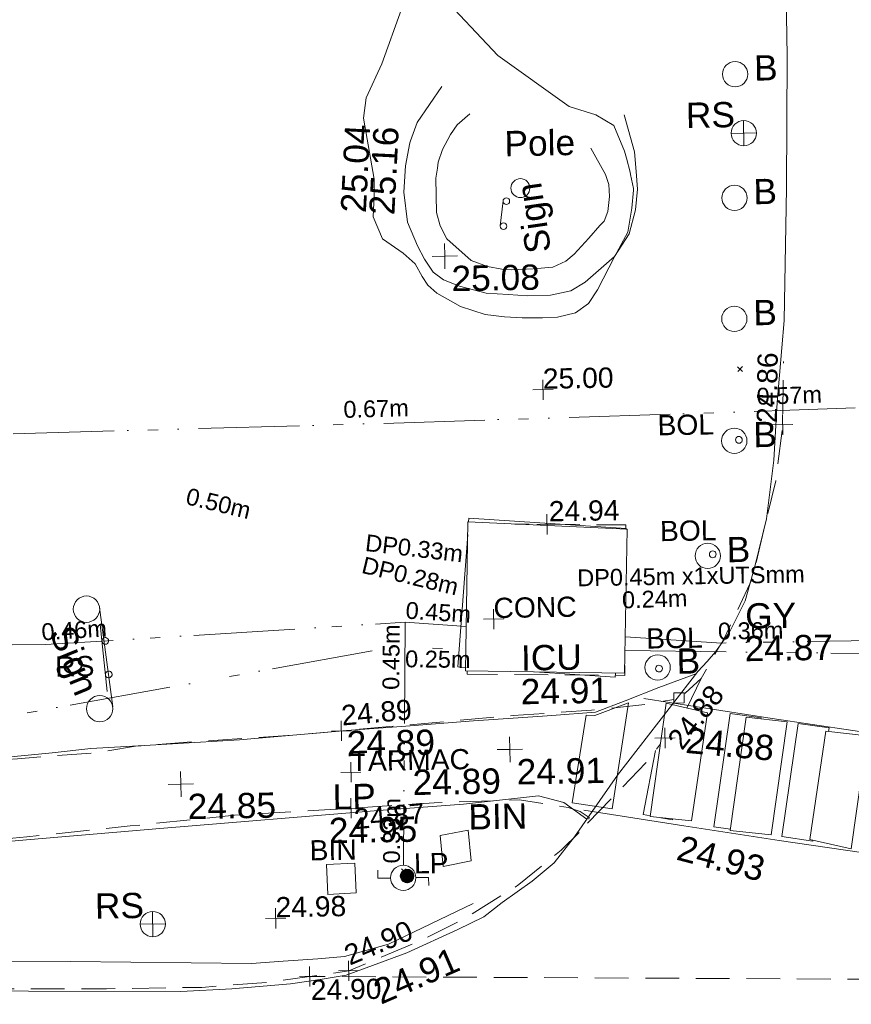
# Model space of a CAD drawing. Header units: millimetres. Extents: x -290717 to 520720, y -88450 to 287762.
# Tile 133 of 256: x -225223 to -212884, y 176529 to 191141. Entities that reach past the tile are written whole.
import ezdxf

# ---------------------------------------------------------------- set-up
doc = ezdxf.new("R2010")
doc.units = ezdxf.units.MM
for name, pattern in [('IMPORT-DASHED _2_', [750, 500, -250]), ('IMPORT-ENET-QLB2 _2_', [3050, 1500, -300, 0, -600, 150, -300, 0, -200]), ('IMPORT-UG_EIR_QLB2 _2_', [2750, 1500, -300, 0, -300, 150, -300, 0, -200]), ('IMPORT-UG_ELEC_LV_QLB2 _2_', [2700, 1500, -300, 0, -250, 150, -300, 0, -200]), ('IMPORT-UG_ELEC_STREET LIGHTING_QLB2 _2_', [2700, 1500, -300, 0, -250, 150, -300, 0, -200])]:
    doc.linetypes.add(name, pattern=pattern)
for name, color, linetype, lineweight, true_color in [('00_TOPO_BIN', 7, 'Continuous', 9, 0x7f5f3f), ('00_TOPO_FOOTPATH', 7, 'Continuous', 9, 0xa50000), ('00_TOPO_FURN_BOLLARD', 7, 'Continuous', 9, 0x666666), ('00_TOPO_FURN_LAMP_POST', 7, 'Continuous', 9, 0x666666), ('00_TOPO_FURN_POLE', 7, 'Continuous', 9, 0x666666), ('00_TOPO_FURN_SIGN', 7, 'Continuous', 9, 0x666666), ('00_TOPO_LEVEL_SPOT', 7, 'Continuous', 9, 0x666666), ('00_TOPO_ROAD_MARKING_WHITE_CONTINUOUS', 7, 'Continuous', 9, 0x999999), ('00_TOPO_SERV_GULLY', 7, 'Continuous', 9, 0x5252a5), ('00_TOPO_SERV_IC', 5, 'Continuous', 9, 0x0000ff), ('00_UAV_FORM_LINES', 7, 'Continuous', 9, 0x666666), ('00_UAV_SLOPE_BOTTOM', 30, 'Continuous', 9, 0xff7f00), ('00_UAV_SLOPE_TOP', 40, 'Continuous', 9, 0xffbf00), ('01_DTM_CONTOUR_MJR', 7, 'Continuous', 9, 0x7f3f00), ('12333-PUM-2D-U-0001-C01 - Rev2_REVIT IMPORT_dwg', 7, 'Continuous', 9, 0x767676), ('BIN', 7, 'Continuous', 9, 0x00a5a5), ('BIN_TXT', 7, 'Continuous', 9, 0x00a5a5), ('BOLLARD', 7, 'Continuous', 9, 0x00a5a5), ('BOLLARD_TXT', 7, 'Continuous', 9, 0x00a5a5), ('FORM_LINE', 7, 'IMPORT-DASHED _2_', 9, 0x00a500), ('FORM_LINE_LVL', 7, 'Continuous', 9, 0x00a500), ('LAMPPOST', 6, 'Continuous', 9, 0xff00ff), ('LAMPPOST_TXT', 6, 'Continuous', 9, 0xff00ff), ('PUM-EIRCOMM-NOTES', 6, 'Continuous', 9, 0xff00ff), ('PUM-EIRCOMM-QLB2', 6, 'IMPORT-UG_EIR_QLB2 _2_', 9, 0xff00ff), ('PUM-ELECTRIC-LV-QLB2', 1, 'IMPORT-UG_ELEC_LV_QLB2 _2_', 9, 0xff0000), ('PUM-ELECTRIC-MH', 1, 'Continuous', 9, 0xff0000), ('PUM-ELECTRIC-SL-QLB2', 7, 'IMPORT-UG_ELEC_STREET LIGHTING_QLB2 _2_', 9, 0xff7f7f), ('PUM-TELECOMS-ENET-NOTES', 7, 'Continuous', 9, 0x9152a5), ('PUM-TELECOMS-ENET-QLB2', 7, 'IMPORT-ENET-QLB2 _2_', 9, 0x9152a5), ('ROAD_MARKINGS', 7, 'Continuous', 9, 0xc0c0c0), ('SIGN', 7, 'Continuous', 9, 0x00a5a5), ('SIGN_TXT', 7, 'Continuous', 9, 0x00a5a5), ('SPOT_HEIGHTS_LVL', 7, 'Continuous', 9, 0x00a500)]:
    doc.layers.add(name, color=color, linetype=linetype, lineweight=lineweight, true_color=true_color)
for name, color, linetype, lineweight in [('00_TOPO_DRIVE_WAY', 7, 'Continuous', 9), ('00_TOPO_PEDASTRIAN', 7, 'Continuous', 9), ('00_TOPO_ROAD_EDGE', 7, 'Continuous', 9), ('CHANGE_OF_SURFACE', 7, 'IMPORT-DASHED _2_', 9), ('CHANGE_OF_SURFACE_LVL', 7, 'Continuous', 9), ('GEN-TEXT', 7, 'Continuous', 9), ('Text', 7, 'Continuous', 9), ('TEXT_TXT', 7, 'Continuous', 9)]:
    doc.layers.add(name, color=color, linetype=linetype, lineweight=lineweight)
doc.styles.add('Arial_1', font='arial.ttf', dxfattribs={"height": 250})
doc.styles.add('Arial_3', font='arial.ttf', dxfattribs={"height": 300})
doc.styles.add('Swis721 Lt BT_2', font='swissl.ttf', dxfattribs={"height": 375})

# ---------------------------------------------------------------- blocks, each defined once
blk = doc.blocks.new('12333-PUM-2D-U-0001-C01 - Rev2_REVIT IMPORT_dwg_MSL_Bollard_2-2077182-Site Location Plan Existing')
at = {"layer": '00_TOPO_FURN_BOLLARD', "color": 254, "true_color": 0xcccccc}
blk.add_circle((0, 0), 62.5, dxfattribs=at)
blk = doc.blocks.new('12333-PUM-2D-U-0001-C01 - Rev2_REVIT IMPORT_dwg_POLE_2-2077184-Site Location Plan Existing')
at = {"layer": '00_TOPO_FURN_POLE', "color": 254, "true_color": 0xcccccc}
blk.add_circle((0, 0), 375, dxfattribs=at)
blk = doc.blocks.new('12333-PUM-2D-U-0001-C01 - Rev2_REVIT IMPORT_dwg_MSL_RoadSign_SYM-2077193-Site Location Plan Existing')
at = {"layer": '00_TOPO_FURN_SIGN', "color": 254, "true_color": 0xcccccc}
for p, q in [((0, -500), (0, 500)), ((-500, 0), (500, 0))]:
    blk.add_line(p, q, dxfattribs=at)
blk.add_circle((0, 0), 500, dxfattribs=at)
blk = doc.blocks.new('12333-PUM-2D-U-0001-C01 - Rev2_REVIT IMPORT_dwg_MSL_Sign_SYM-2077194-Site Location Plan Existing')
at = {"layer": '00_TOPO_FURN_SIGN', "color": 254, "true_color": 0xcccccc}
blk.add_line((1862, 0), (-1862, 0), dxfattribs=at)
for centre in [(-1862, -489), (1862, -489)]:
    blk.add_circle(centre, 489, dxfattribs=at)
blk = doc.blocks.new('12333-PUM-2D-U-0001-C01 - Rev2_REVIT IMPORT_dwg_MSL_Lamp_Post_SYM-2077199-Site Location Plan Existing')
at = {"layer": '00_TOPO_FURN_LAMP_POST', "color": 254, "true_color": 0xcccccc, "flags": 128}
for points in [[(-500, 0), (-1000, 0), (-1000, 317)], [(500, 0), (1000, 0), (1000, -317)]]:
    blk.add_lwpolyline(points, dxfattribs=at)
at = {"layer": '00_TOPO_FURN_LAMP_POST', "color": 254, "true_color": 0xcccccc}
blk.add_circle((0, 0), 500, dxfattribs=at)
blk = doc.blocks.new('12333-PUM-2D-U-0001-C01 - Rev2_REVIT IMPORT_dwg_MM-2077200-Site Location Plan Existing')
at = {"layer": '00_TOPO_LEVEL_SPOT', "color": 254, "true_color": 0xcccccc, "flags": 128}
for points in [[(500, 0), (0, 0), (0, 500)], [(0, -500), (0, 0), (-500, 0)]]:
    blk.add_lwpolyline(points, dxfattribs=at)
blk = doc.blocks.new('12333-PUM-2D-U-0001-C01 - Rev2_REVIT IMPORT_dwg_MGS62954_T2_Galway_ITM_3d_Rev1-2077680-Site Location Plan Existing')
at = {"layer": '00_TOPO_BIN', "color": 254, "true_color": 0xcccccc}
for p, q in [((533686131, 725738249), (533686550, 725738325)), ((533686550, 725738325), (533686588, 725737868)), ((533686131, 725738249), (533686169, 725737792)), ((533686169, 725737792), (533686588, 725737868))]:
    blk.add_line(p, q, dxfattribs=at)
at = {"layer": '00_TOPO_DRIVE_WAY', "color": 254, "true_color": 0xcccccc, "flags": 128}
blk.add_lwpolyline([(533689877, 725740468), (533689999, 725740617), (533690141, 725740765), (533690265, 725740904), (533690478, 725741193), (533690721, 725741652), (533690875, 725742178), (533691057, 725742866), (533691183, 725743731), (533691247, 725744590), (533691369, 725745805), (533691440, 725747768), (533691485, 725749727), (533691487, 725752103), (533691507, 725753488), (533691618, 725755589), (533691732, 725757942), (533691850, 725761016), (533691945, 725764402), (533692186, 725766350), (533692189, 725767592), (533692131, 725768858)], dxfattribs=at)
at = {"layer": '00_TOPO_FOOTPATH', "color": 254, "true_color": 0xcccccc}
blk.add_line((533689415, 725740388), (533689970, 725740582), dxfattribs=at)
at = {"layer": '00_TOPO_FOOTPATH', "color": 254, "true_color": 0xcccccc, "flags": 128}
for points in [[(533679523, 725739510), (533680398, 725739577), (533680974, 725739634), (533681857, 725739666), (533683180, 725739722), (533684770, 725739831), (533685654, 725739882), (533686660, 725739941), (533687611, 725739990), (533687822, 725740001), (533688470, 725740038), (533688912, 725740201), (533689415, 725740388)], [(533646241, 725738367), (533649888, 725738330), (533653238, 725738309), (533656109, 725738296), (533659142, 725738311), (533662779, 725738334), (533666161, 725738401), (533670014, 725738434), (533673058, 725738468), (533673631, 725738447), (533675222, 725738275), (533676771, 725738086), (533677331, 725738106), (533679997, 725738292), (533682036, 725738432), (533685161, 725738636), (533686490, 725738711), (533687203, 725738775), (533687602, 725738814), (533687976, 725738710), (533688315, 725738456)]]:
    blk.add_lwpolyline(points, dxfattribs=at)
at = {"layer": '00_TOPO_PEDASTRIAN', "color": 254, "true_color": 0xcccccc}
for p, q in [((533689255, 725738477), (533689522, 725740154)), ((533690132, 725740001), (533689522, 725740154)), ((533690132, 725740001), (533689865, 725738401)), ((533690436, 725738249), (533690703, 725739925)), ((533691313, 725739849), (533690703, 725739925)), ((533691046, 725738173), (533691313, 725739849)), ((533691617, 725738096), (533691884, 725739697)), ((533691884, 725739697), (533692494, 725739620)), ((533692494, 725739620), (533692227, 725737944)), ((533689865, 725738401), (533689255, 725738477)), ((533691046, 725738173), (533690436, 725738249)), ((533691617, 725738096), (533692227, 725737944))]:
    blk.add_line(p, q, dxfattribs=at)
at = {"layer": '00_TOPO_PEDASTRIAN', "color": 254, "true_color": 0xcccccc, "flags": 128}
blk.add_lwpolyline([(533688960, 725740170), (533688690, 725738600), (533688100, 725738700), (533688330, 725740000), (533688460, 725739990)], close=True, dxfattribs=at)
at = {"layer": '00_TOPO_ROAD_EDGE', "color": 254, "true_color": 0xcccccc, "flags": 128}
blk.add_lwpolyline([(533644097, 725736774), (533648577, 725736742), (533654272, 725736701), (533659956, 725736488), (533664503, 725736391), (533669698, 725736325), (533674609, 725736187), (533679987, 725736049), (533682246, 725736002), (533683002, 725736029), (533683876, 725736089), (533684314, 725736145), (533684702, 725736205), (533685096, 725736341), (533685608, 725736518), (533686373, 725736853), (533686759, 725737031), (533687036, 725737242), (533687488, 725737549), (533687817, 725737816), (533688127, 725738195), (533688781, 725739102), (533689877, 725740468)], dxfattribs=at)
at = {"layer": '00_TOPO_ROAD_MARKING_WHITE_CONTINUOUS', "color": 254, "true_color": 0xcccccc, "flags": 128}
for points in [[(533689190, 725740230), (533691090, 725739900), (533692880, 725739600), (533693140, 725739560), (533694390, 725739370), (533695760, 725739110), (533697110, 725738910), (533699030, 725738580), (533700980, 725738260)], [(533700550, 725736540), (533698880, 725736800), (533697150, 725737080), (533695690, 725737320), (533693940, 725737610), (533693123, 725737770), (533691160, 725738090), (533689750, 725738330), (533688270, 725738590)]]:
    blk.add_lwpolyline(points, dxfattribs=at)
at = {"layer": '00_TOPO_SERV_GULLY', "color": 254, "true_color": 0xcccccc}
for p, q in [((533689636, 725740306), (533689789, 725740306)), ((533689636, 725740306), (533689636, 725740154)), ((533689789, 725740306), (533689789, 725740154)), ((533689636, 725740154), (533689789, 725740154))]:
    blk.add_line(p, q, dxfattribs=at)
at = {"layer": '00_TOPO_SERV_IC', "color": 254, "true_color": 0xcccccc}
for p, q in [((533686550, 725740687), (533686626, 725742897)), ((533686626, 725742897), (533688989, 725742745)), ((533688989, 725742745), (533688912, 725740611)), ((533686550, 725740687), (533688912, 725740611))]:
    blk.add_line(p, q, dxfattribs=at)
at = {"layer": '00_UAV_FORM_LINES', "color": 254, "true_color": 0xcccccc, "flags": 128}
blk.add_lwpolyline([(533686603, 725737235), (533685339, 725736652), (533684685, 725736480), (533684285, 725736452), (533683770, 725736428), (533683302, 725736399), (533680617, 725736479), (533679713, 725736499), (533679180, 725736530), (533678629, 725736507), (533677889, 725736514), (533676297, 725736503), (533674602, 725736615), (533672709, 725736650), (533671507, 725736632), (533669349, 725736755), (533667703, 725736876), (533666727, 725736833), (533666611, 725736844)], dxfattribs=at)
at = {"layer": '00_UAV_SLOPE_BOTTOM', "color": 254, "true_color": 0xcccccc, "flags": 128}
for points in [[(533688868, 725746795), (533688428, 725746424), (533688214, 725746299), (533687910, 725746240), (533687570, 725746233), (533687284, 725746260), (533686956, 725746286), (533686563, 725746398), (533686326, 725746496), (533686176, 725746609), (533686048, 725746804), (533685949, 725747006), (533685808, 725747357), (533685761, 725747806), (533685795, 725748195), (533685861, 725748537), (533685872, 725748564), (533685976, 725748837), (533686352, 725749364)], [(533688868, 725746795), (533689095, 725747130), (533689194, 725747483), (533689228, 725747787), (533689214, 725748054), (533689192, 725748343), (533689048, 725748894)]]:
    blk.add_lwpolyline(points, dxfattribs=at)
at = {"layer": '00_UAV_SLOPE_TOP', "color": 254, "true_color": 0xcccccc, "flags": 128}
blk.add_lwpolyline([(533688546, 725748412), (533688758, 725748013), (533688806, 725747864), (533688813, 725747689), (533688783, 725747466), (533688725, 725747324), (533688658, 725747259), (533688494, 725747074), (533688273, 725746842), (533688148, 725746740), (533687951, 725746655), (533687659, 725746633), (533687342, 725746626), (533687193, 725746639), (533686983, 725746679), (533686742, 725746774), (533686389, 725747100), (533686293, 725747298), (533686239, 725747494), (533686240, 725748007), (533686266, 725748153), (533686280, 725748240), (533686344, 725748428), (533686466, 725748647), (533686571, 725748790), (533686763, 725748953)], dxfattribs=at)
at = {"layer": '01_DTM_CONTOUR_MJR', "color": 254, "true_color": 0xcccccc, "flags": 128}
blk.add_lwpolyline([(533686323, 725750771), (533687190, 725749808), (533688235, 725749032), (533688628, 725748901), (533688894, 725748740), (533689043, 725748356), (533689073, 725748250), (533689122, 725748042), (533689128, 725748011), (533689168, 725747800), (533689171, 725747776), (533689141, 725747507), (533689135, 725747479), (533689075, 725747156), (533688870, 725746790), (533688608, 725746304), (533688473, 725746107), (533688278, 725745971), (533688008, 725745913), (533687786, 725745906), (533687484, 725745911), (533687221, 725745929), (533686934, 725745971), (533686572, 725746094), (533686423, 725746180), (533686223, 725746299), (533686091, 725746420), (533686013, 725746550), (533685911, 725746740), (533685736, 725746902), (533685433, 725747119), (533685301, 725747445), (533685322, 725747757), (533685324, 725748005), (533685180, 725748916), (533685229, 725749216), (533685468, 725749716), (533685773, 725750520)], dxfattribs=at)
for name, p, xscale, yscale, zscale in [('12333-PUM-2D-U-0001-C01 - Rev2_REVIT IMPORT_dwg_MSL_Bollard_2-2077182-Site Location Plan Existing', (533690706, 725749470), 3, 3, 3), ('12333-PUM-2D-U-0001-C01 - Rev2_REVIT IMPORT_dwg_MSL_RoadSign_SYM-2077193-Site Location Plan Existing', (533690819, 725748593), 0.375, 0.375, 0.375), ('12333-PUM-2D-U-0001-C01 - Rev2_REVIT IMPORT_dwg_POLE_2-2077184-Site Location Plan Existing', (533687491, 725747836), 0.375, 0.375, 0.375), ('12333-PUM-2D-U-0001-C01 - Rev2_REVIT IMPORT_dwg_MSL_Bollard_2-2077182-Site Location Plan Existing', (533690665, 725747635), 3, 3, 3), ('12333-PUM-2D-U-0001-C01 - Rev2_REVIT IMPORT_dwg_MM-2077200-Site Location Plan Existing', (533686351, 725746846), 0.375, 0.375, 0.375), ('12333-PUM-2D-U-0001-C01 - Rev2_REVIT IMPORT_dwg_MSL_Bollard_2-2077182-Site Location Plan Existing', (533690631, 725745840), 3, 3, 3), ('12333-PUM-2D-U-0001-C01 - Rev2_REVIT IMPORT_dwg_MSL_Bollard_2-2077182-Site Location Plan Existing', (533690599, 725744031), 3, 3, 3), ('12333-PUM-2D-U-0001-C01 - Rev2_REVIT IMPORT_dwg_MSL_Bollard_2-2077182-Site Location Plan Existing', (533690175, 725742330), 3, 3, 3), ('12333-PUM-2D-U-0001-C01 - Rev2_REVIT IMPORT_dwg_MSL_Bollard_2-2077182-Site Location Plan Existing', (533689403, 725740688), 3, 3, 3), ('12333-PUM-2D-U-0001-C01 - Rev2_REVIT IMPORT_dwg_MM-2077200-Site Location Plan Existing', (533687190, 725739510), 0.375, 0.375, 0.375), ('12333-PUM-2D-U-0001-C01 - Rev2_REVIT IMPORT_dwg_MM-2077200-Site Location Plan Existing', (533682300, 725739080), 0.375, 0.375, 0.375), ('12333-PUM-2D-U-0001-C01 - Rev2_REVIT IMPORT_dwg_MSL_Lamp_Post_SYM-2077199-Site Location Plan Existing', (533685575, 725737632), 0.375, 0.375, 0.375), ('12333-PUM-2D-U-0001-C01 - Rev2_REVIT IMPORT_dwg_MSL_RoadSign_SYM-2077193-Site Location Plan Existing', (533681847, 725737011), 0.375, 0.375, 0.375)]:
    blk.add_blockref(name, p, dxfattribs=dict(xscale=xscale, yscale=yscale, zscale=zscale))
for p, xscale, yscale, zscale, rotation in [((533687207, 725747466), 0.1, 0.1, 0.1, 82.59059884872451), ((533681225, 725740983), 0.4, 0.4, 0.4, 276.5589136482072)]:
    blk.add_blockref('12333-PUM-2D-U-0001-C01 - Rev2_REVIT IMPORT_dwg_MSL_Sign_SYM-2077194-Site Location Plan Existing', p, dxfattribs=dict(xscale=xscale, yscale=yscale, zscale=zscale, rotation=rotation))
at = {"layer": '00_TOPO_BIN', "color": 251, "true_color": 0x666666, "insert": (533686557, 725738706), "char_height": 375, "width": 987.77, "attachment_point": 1, "line_spacing_factor": 1.005062, "style": 'Swis721 Lt BT_2'}
blk.add_mtext('BIN', dxfattribs=at)
at = {"layer": '00_TOPO_FOOTPATH', "color": 251, "true_color": 0x666666, "char_height": 375, "width": 1495.9, "attachment_point": 1, "line_spacing_factor": 1.005062, "style": 'Swis721 Lt BT_2'}
for insert in [(533684770, 725739826), (533685738, 725739233)]:
    blk.add_mtext('24.89', dxfattribs=dict(at, insert=insert))
at = {"layer": '00_TOPO_FURN_BOLLARD', "char_height": 375, "width": 398.91, "attachment_point": 1, "line_spacing_factor": 1.005062, "style": 'Swis721 Lt BT_2'}
for insert in [(533690989, 725749744), (533690947, 725747910), (533690914, 725746114), (533690882, 725744305), (533690458, 725742605), (533689685, 725740963)]:
    blk.add_mtext('B', dxfattribs=dict(at, insert=insert))
at = {"layer": '00_TOPO_FURN_LAMP_POST', "char_height": 375, "attachment_point": 1, "line_spacing_factor": 1.005062, "style": 'Swis721 Lt BT_2'}
for s, insert, width in [('LP', (533684547, 725739038), 707.59), ('24.95', (533684484, 725738540), 1495.9)]:
    blk.add_mtext(s, dxfattribs=dict(at, insert=insert, width=width))
at = {"layer": '00_TOPO_FURN_POLE', "insert": (533687266, 725748687), "char_height": 375, "width": 1191.97, "attachment_point": 1, "line_spacing_factor": 1.005062, "style": 'Swis721 Lt BT_2'}
blk.add_mtext('Pole', dxfattribs=at)
at = {"layer": '00_TOPO_FURN_SIGN', "char_height": 375, "width": 783.57, "attachment_point": 1, "line_spacing_factor": 1.005062, "style": 'Swis721 Lt BT_2'}
for insert in [(533689965, 725749060), (533680993, 725737479)]:
    blk.add_mtext('RS', dxfattribs=dict(at, insert=insert))
at = {"layer": '00_TOPO_FURN_SIGN', "char_height": 375, "width": 1206.22, "attachment_point": 1, "line_spacing_factor": 1.005062, "style": 'Swis721 Lt BT_2'}
for insert, rotation in [((533687558, 725746845), 97.2388), ((533680735, 725741500), 291.2071)]:
    blk.add_mtext('Sign', dxfattribs=dict(at, insert=insert, rotation=rotation))
at = {"layer": '00_TOPO_LEVEL_SPOT', "char_height": 375, "width": 1495.9, "attachment_point": 1, "line_spacing_factor": 1.005062, "style": 'Swis721 Lt BT_2'}
for s, insert in [('25.08', (533686446, 725746699)), ('24.91', (533687285, 725739363)), ('24.85', (533682395, 725738933))]:
    blk.add_mtext(s, dxfattribs=dict(at, insert=insert))
at = {"layer": '00_TOPO_ROAD_EDGE', "color": 251, "true_color": 0x666666, "char_height": 375, "width": 1495.9, "attachment_point": 1, "line_spacing_factor": 1.005062, "style": 'Swis721 Lt BT_2'}
for s, insert, rotation in [('24.88', (533689826, 725739787), 353.7919), ('24.91', (533685067, 725736100), 22.4721)]:
    blk.add_mtext(s, dxfattribs=dict(at, insert=insert, rotation=rotation))
at = {"layer": '00_TOPO_ROAD_MARKING_WHITE_CONTINUOUS', "color": 251, "true_color": 0x666666, "insert": (533689716, 725738197), "char_height": 375, "width": 1495.9, "attachment_point": 1, "rotation": 344.2753, "line_spacing_factor": 1.005062, "style": 'Swis721 Lt BT_2'}
blk.add_mtext('24.93', dxfattribs=at)
at = {"layer": '00_TOPO_SERV_GULLY', "color": 251, "true_color": 0x666666, "char_height": 375, "attachment_point": 1, "line_spacing_factor": 1.005062, "style": 'Swis721 Lt BT_2'}
for s, insert, width in [('GY', (533690716, 725741615), 821.56), ('24.87', (533690698, 725741132), 1495.9)]:
    blk.add_mtext(s, dxfattribs=dict(at, insert=insert, width=width))
at = {"layer": '00_TOPO_SERV_IC', "color": 251, "true_color": 0x666666, "char_height": 375, "attachment_point": 1, "line_spacing_factor": 1.005062, "style": 'Swis721 Lt BT_2'}
for s, insert, width in [('ICU', (533687379, 725741051), 1021.01), ('24.91', (533687365, 725740551), 1495.9)]:
    blk.add_mtext(s, dxfattribs=dict(at, insert=insert, width=width))
at = {"layer": '00_UAV_SLOPE_BOTTOM', "color": 251, "true_color": 0x666666, "insert": (533684818, 725747527), "char_height": 375, "width": 1495.9, "attachment_point": 1, "rotation": 86.0821, "line_spacing_factor": 1.005062, "style": 'Swis721 Lt BT_2'}
blk.add_mtext('25.04', dxfattribs=at)
at = {"layer": '00_UAV_SLOPE_TOP', "color": 251, "true_color": 0x666666, "insert": (533685240, 725747488), "char_height": 375, "width": 1495.9, "attachment_point": 1, "rotation": 86.0821, "line_spacing_factor": 1.005062, "style": 'Swis721 Lt BT_2'}
blk.add_mtext('25.16', dxfattribs=at)
blk = doc.blocks.new('12333-PUM-2D-U-0001-C01 - Rev2_REVIT IMPORT_dwg_SPOT-2077713-Site Location Plan Existing')
at = {"layer": 'Text', "color": 253, "true_color": 0xaaaaaa}
for p, q in [((0, 500), (0, -500)), ((-500, 0), (500, 0))]:
    blk.add_line(p, q, dxfattribs=at)
blk = doc.blocks.new('12333-PUM-2D-U-0001-C01 - Rev2_REVIT IMPORT_dwg_SIGNLEFT-2077795-Site Location Plan Existing')
at = {"layer": 'SIGN', "color": 254, "true_color": 0xaae1e1}
blk.add_line((500, -50), (-500, -50), dxfattribs=at)
at = {"layer": 'SIGN', "color": 254, "true_color": 0xaae1e1, "flags": 128}
for points in [[(-200, 0), (-202.5, 15.5), (-209.5, 29.5), (-220.5, 40.5), (-234.5, 47.5), (-250, 50), (-265.5, 47.5), (-279.5, 40.5), (-290.5, 29.5), (-297.5, 15.5), (-300, 0), (-297.5, -15.5), (-290.5, -29.5), (-279.5, -40.5), (-265.5, -47.5), (-250, -50), (-234.5, -47.5), (-220.5, -40.5), (-209.5, -29.5), (-202.5, -15.5)], [(300, 0), (297.5, 15.5), (290.5, 29.5), (279.5, 40.5), (265.5, 47.5), (250, 50), (234.5, 47.5), (220.5, 40.5), (209.5, 29.5), (202.5, 15.5), (200, 0), (202.5, -15.5), (209.5, -29.5), (220.5, -40.5), (234.5, -47.5), (250, -50), (265.5, -47.5), (279.5, -40.5), (290.5, -29.5), (297.5, -15.5)]]:
    blk.add_lwpolyline(points, close=True, dxfattribs=at)
blk = doc.blocks.new('12333-PUM-2D-U-0001-C01 - Rev2_REVIT IMPORT_dwg_CIRCL-2077706-Site Location Plan Existing')
at = {"layer": 'BOLLARD', "color": 254, "true_color": 0xaae1e1, "flags": 128}
blk.add_lwpolyline([(475, -154), (500, 0), (475, 154), (404, 293), (293, 404), (154, 475), (0, 500), (-154, 475), (-293, 404), (-404, 293), (-475, 154), (-500, 0), (-475, -154), (-404, -293), (-293, -404), (-154, -475), (0, -500), (154, -475), (293, -404), (404, -293)], close=True, dxfattribs=at)
blk = doc.blocks.new('12333-PUM-2D-U-0001-C01 - Rev2_REVIT IMPORT_dwg_MH_CIR2-2077688-Site Location Plan Existing')
at = {"layer": 'LAMPPOST', "color": 211, "true_color": 0xffaaff}
for p, q in [((-499, -33), (33, 499)), ((-496, 60), (-60, 496)), ((-488, -111), (111, 488)), ((-467, -180), (180, 467)), ((-467, 179), (-179, 467)), ((-438, -241), (241, 438)), ((-403, -296), (296, 403)), ((-362, -345), (345, 362)), ((-315, -388), (388, 315)), ((-263, -425), (425, 263)), ((-204, -456), (456, 204)), ((-138, -480), (480, 138)), ((-64, -496), (496, 64)), ((22, -500), (500, -22)), ((128, -483), (483, -128)), ((305, -396), (396, -305))]:
    blk.add_line(p, q, dxfattribs=at)
at = {"layer": 'LAMPPOST', "color": 211, "true_color": 0xffaaff, "flags": 128}
blk.add_lwpolyline([(475, -154), (500, 0), (475, 154), (404, 293), (293, 404), (154, 475), (0, 500), (-154, 475), (-293, 404), (-404, 293), (-475, 154), (-500, 0), (-475, -154), (-404, -293), (-293, -404), (-154, -475), (0, -500), (154, -475), (293, -404), (404, -293)], close=True, dxfattribs=at)
blk = doc.blocks.new('12333-PUM-2D-U-0001-C01 - Rev2_REVIT IMPORT_dwg_SPOT-2077769-Site Location Plan Existing')
at = {"layer": 'CHANGE_OF_SURFACE_LVL', "color": 253, "true_color": 0xaaaaaa}
for p, q in [((0, 500), (0, -500)), ((-500, 0), (500, 0))]:
    blk.add_line(p, q, dxfattribs=at)
blk = doc.blocks.new('12333-PUM-2D-U-0001-C01 - Rev2_REVIT IMPORT_dwg_SPOT-2077773-Site Location Plan Existing')
at = {"layer": 'FORM_LINE_LVL', "color": 9, "true_color": 0xaae1aa}
for p, q in [((0, 500), (0, -500)), ((-500, 0), (500, 0))]:
    blk.add_line(p, q, dxfattribs=at)
blk = doc.blocks.new('12333-PUM-2D-U-0001-C01 - Rev2_REVIT IMPORT_dwg_SPOT-2077775-Site Location Plan Existing')
at = {"layer": 'SPOT_HEIGHTS_LVL', "color": 9, "true_color": 0xaae1aa}
for p, q in [((0, 500), (0, -500)), ((-500, 0), (500, 0))]:
    blk.add_line(p, q, dxfattribs=at)
blk = doc.blocks.new('12333-PUM-2D-U-0001-C01 - Rev2_REVIT IMPORT_dwg-1620468-Site Location Plan Existing')
at = {"layer": 'BIN', "color": 254, "true_color": 0xaae1e1, "flags": 128}
blk.add_lwpolyline([(43358, 121995), (43778, 122010), (43794, 121566), (43373, 121552)], close=True, dxfattribs=at)
at = {"layer": 'CHANGE_OF_SURFACE', "color": 253, "true_color": 0xaaaaaa, "flags": 128}
for points in [[(48709, 124438), (48725, 124446), (48965, 124658), (49328, 125266), (49747, 126124), (50124, 127573), (50242, 128405), (50270, 129343)], [(47887, 126892), (47889, 126957), (46244, 126998)], [(45498, 124832), (45496, 124783), (47833, 124725), (47837, 124872)], [(7177, 123655), (7197, 123655), (11259, 123622), (16113, 123608), (19930, 123650), (24007, 123707), (27881, 123725), (31410, 123777), (32320, 123791), (33182, 123707), (34219, 123589), (34879, 123513), (35515, 123476), (36034, 123443), (36434, 123447), (36755, 123471), (37259, 123523), (37683, 123579), (38117, 123598), (38805, 123645), (39978, 123716), (40556, 123800), (41411, 123853), (42905, 123923), (44328, 124027), (46166, 124159), (47330, 124215), (48164, 124291), (48557, 124356)], [(7132, 122511), (8657, 122496), (14529, 122420), (19944, 122401), (27955, 122472), (30189, 122500), (31306, 122500), (32399, 122505), (33573, 122467), (34953, 122321), (36023, 122241), (36711, 122255), (37550, 122373), (38922, 122486), (40458, 122618), (42008, 122750), (43738, 122825), (44973, 122882), (46240, 122906), (46961, 122778), (47136, 122717), (47268, 122623), (47244, 122543), (47154, 122444), (46843, 122147), (46207, 121647), (45373, 121143), (44723, 120837), (43662, 120413), (42498, 120266), (41476, 120205), (40062, 120210), (38285, 120238), (34308, 120318), (29652, 120417), (25175, 120507), (19623, 120620), (13780, 120849), (8328, 120811)]]:
    blk.add_lwpolyline(points, dxfattribs=at)
at = {"layer": 'FORM_LINE', "color": 9, "true_color": 0xaae1aa}
for p, q in [((48744, 124224), (48965, 124658)), ((62057, 119914), (43080, 120339))]:
    blk.add_line(p, q, dxfattribs=at)
at = {"layer": 'FORM_LINE', "color": 9, "true_color": 0xaae1aa, "flags": 128}
blk.add_lwpolyline([(47244, 122543), (48122, 123420), (48347, 123702)], dxfattribs=at)
at = {"layer": 'GEN-TEXT', "color": 253, "true_color": 0xaaaaaa}
for p, q in [((49588, 129204), (49659, 129275)), ((49659, 129204), (49588, 129275)), ((44470, 121841), (44541, 121912)), ((44541, 121841), (44470, 121912))]:
    blk.add_line(p, q, dxfattribs=at)
at = {"layer": 'PUM-EIRCOMM-QLB2', "color": 211, "true_color": 0xffaaff, "flags": 128}
blk.add_lwpolyline([(125536, 126903), (117893, 127155), (111414, 127213), (104979, 127455), (97701, 127725), (90076, 128094), (80499, 128486), (72439, 128850), (65408, 128920), (56680, 128741), (50349, 128615), (44215, 128525), (36505, 128442), (27943, 128579), (18379, 128741), (3219, 128450), (-5004, 128812), (-10371, 129138)], dxfattribs=at)
at = {"layer": 'PUM-ELECTRIC-MH', "color": 21, "true_color": 0xffaaaa}
blk.add_line((45557, 127042), (45562, 127098), dxfattribs=at)
at = {"layer": 'PUM-ELECTRIC-MH', "color": 21, "true_color": 0xffaaaa, "flags": 128}
for points in [[(45562, 127098), (47894, 126905), (47893, 126891)], [(45472, 124884), (45360, 124894), (45540, 126856)], [(47698, 124761), (47692, 124701), (46494, 124800)]]:
    blk.add_lwpolyline(points, dxfattribs=at)
at = {"layer": 'PUM-ELECTRIC-SL-QLB2', "color": 254, "true_color": 0xffd4d4}
blk.add_line((44589, 125568), (44500, 121965), dxfattribs=at)
at = {"layer": 'PUM-ELECTRIC-SL-QLB2', "color": 254, "true_color": 0xffd4d4, "flags": 128}
for points in [[(-20495, 128356), (-15101, 128038), (-10226, 128120), (-1878, 126999), (6869, 125967), (15177, 125626), (23253, 125512), (31566, 125410), (39246, 125332), (44587, 125569), (45493, 125493)], [(47852, 125298), (49276, 125180), (52960, 125175), (59739, 126262), (65454, 127008), (70469, 127255), (77722, 127106), (89978, 126819), (101867, 126660), (110367, 126412), (123873, 126171)]]:
    blk.add_lwpolyline(points, dxfattribs=at)
at = {"layer": 'PUM-TELECOMS-ENET-QLB2', "color": 254, "true_color": 0xdac5e1, "flags": 128}
for points in [[(47845, 125092), (53016, 124939), (56168, 125182), (58297, 126006)], [(-9089, 123370), (6199, 123186), (30874, 123011), (44353, 125196), (45482, 125162)]]:
    blk.add_lwpolyline(points, dxfattribs=at)
at = {"layer": 'ROAD_MARKINGS', "color": 254, "true_color": 0xeaeaea, "flags": 128}
for points in [[(49360, 122416), (49116, 122455), (49388, 124132)], [(49388, 124132), (49844, 124058), (49841, 124044)], [(50581, 122231), (50579, 122217), (50123, 122291), (50394, 123967)], [(50394, 123967), (50850, 123893), (50841, 123838)], [(48178, 122636), (48071, 122658), (48268, 123603)], [(48506, 122582), (48503, 122568), (48332, 122603)]]:
    blk.add_lwpolyline(points, dxfattribs=at)
blk.add_blockref('12333-PUM-2D-U-0001-C01 - Rev2_REVIT IMPORT_dwg_MGS62954_T2_Galway_ITM_3d_Rev1-2077680-Site Location Plan Existing', (-533641080, -725615854))
for name, p, xscale, yscale, zscale in [('12333-PUM-2D-U-0001-C01 - Rev2_REVIT IMPORT_dwg_SPOT-2077775-Site Location Plan Existing', (46695, 128983), 0.3, 0.3, 0.3), ('12333-PUM-2D-U-0001-C01 - Rev2_REVIT IMPORT_dwg_SPOT-2077769-Site Location Plan Existing', (50242, 128405), 0.3, 0.3, 0.3), ('12333-PUM-2D-U-0001-C01 - Rev2_REVIT IMPORT_dwg_CIRCL-2077706-Site Location Plan Existing', (49588, 128190), 0.1, 0.1, 0.1), ('12333-PUM-2D-U-0001-C01 - Rev2_REVIT IMPORT_dwg_SPOT-2077769-Site Location Plan Existing', (46720, 126986), 0.3, 0.3, 0.3), ('12333-PUM-2D-U-0001-C01 - Rev2_REVIT IMPORT_dwg_CIRCL-2077706-Site Location Plan Existing', (49170, 126498), 0.1, 0.1, 0.1), ('12333-PUM-2D-U-0001-C01 - Rev2_REVIT IMPORT_dwg_SPOT-2077713-Site Location Plan Existing', (45903, 125593), 0.3, 0.3, 0.3), ('12333-PUM-2D-U-0001-C01 - Rev2_REVIT IMPORT_dwg_CIRCL-2077706-Site Location Plan Existing', (48343, 124816), 0.1, 0.1, 0.1), ('12333-PUM-2D-U-0001-C01 - Rev2_REVIT IMPORT_dwg_SPOT-2077769-Site Location Plan Existing', (43616, 123975), 0.3, 0.3, 0.3), ('12333-PUM-2D-U-0001-C01 - Rev2_REVIT IMPORT_dwg_SPOT-2077773-Site Location Plan Existing', (48414, 123785), 0.3, 0.3, 0.3), ('12333-PUM-2D-U-0001-C01 - Rev2_REVIT IMPORT_dwg_SPOT-2077713-Site Location Plan Existing', (43745, 123359), 0.3, 0.3, 0.3), ('12333-PUM-2D-U-0001-C01 - Rev2_REVIT IMPORT_dwg_SPOT-2077769-Site Location Plan Existing', (43738, 122825), 0.3, 0.3, 0.3), ('12333-PUM-2D-U-0001-C01 - Rev2_REVIT IMPORT_dwg_MH_CIR2-2077688-Site Location Plan Existing', (44552, 121803), 0.2, 0.2, 0.2), ('12333-PUM-2D-U-0001-C01 - Rev2_REVIT IMPORT_dwg_SPOT-2077775-Site Location Plan Existing', (42593, 121210), 0.3, 0.3, 0.3), ('12333-PUM-2D-U-0001-C01 - Rev2_REVIT IMPORT_dwg_SPOT-2077769-Site Location Plan Existing', (43662, 120413), 0.3, 0.3, 0.3), ('12333-PUM-2D-U-0001-C01 - Rev2_REVIT IMPORT_dwg_SPOT-2077773-Site Location Plan Existing', (43080, 120339), 0.3, 0.3, 0.3)]:
    blk.add_blockref(name, p, dxfattribs=dict(xscale=xscale, yscale=yscale, zscale=zscale))
at = {"rotation": 274.899092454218}
blk.add_blockref('12333-PUM-2D-U-0001-C01 - Rev2_REVIT IMPORT_dwg_SIGNLEFT-2077795-Site Location Plan Existing', (40157, 125121), dxfattribs=at)
at = {"layer": 'BIN_TXT', "insert": (43113, 122360), "char_height": 300, "width": 833.74, "attachment_point": 1, "line_spacing_factor": 0.941778, "style": 'Arial_3'}
blk.add_mtext('BIN', dxfattribs=at)
at = {"layer": 'BOLLARD_TXT', "char_height": 300, "width": 1002.69, "attachment_point": 1, "line_spacing_factor": 0.941778, "style": 'Arial_3'}
for insert in [(48384, 128577), (48393, 127006), (48161, 125416)]:
    blk.add_mtext('BOL', dxfattribs=dict(at, insert=insert))
at = {"layer": 'CHANGE_OF_SURFACE_LVL', "char_height": 300, "width": 1256.11, "attachment_point": 1, "line_spacing_factor": 0.941778, "style": 'Arial_3'}
for s, insert, rotation in [('24.86', (49856, 128436), 88.273), ('24.89', (43608, 124352), 4.1065), ('24.87', (43771, 122811), 4.1065), ('24.90', (43567, 120767), 21.8014)]:
    blk.add_mtext(s, dxfattribs=dict(at, insert=insert, rotation=rotation))
at = {"layer": 'CHANGE_OF_SURFACE_LVL', "insert": (46749, 127329), "char_height": 300, "width": 1256.11, "attachment_point": 1, "line_spacing_factor": 0.941778, "style": 'Arial_3'}
blk.add_mtext('24.94', dxfattribs=at)
at = {"layer": 'FORM_LINE_LVL', "insert": (48430, 123773), "char_height": 300, "width": 1256.11, "attachment_point": 1, "rotation": 51.3059, "line_spacing_factor": 0.941778, "style": 'Arial_3'}
blk.add_mtext('24.88', dxfattribs=at)
at = {"layer": 'FORM_LINE_LVL', "insert": (43094, 120289), "char_height": 300, "width": 1256.11, "attachment_point": 1, "line_spacing_factor": 0.941778, "style": 'Arial_3'}
blk.add_mtext('24.90', dxfattribs=at)
at = {"layer": 'LAMPPOST_TXT', "insert": (44657, 122139), "char_height": 300, "width": 613.36, "attachment_point": 1, "line_spacing_factor": 0.941778, "style": 'Arial_3'}
blk.add_mtext('LP', dxfattribs=at)
at = {"layer": 'PUM-EIRCOMM-NOTES', "char_height": 250, "width": 1160.03, "attachment_point": 2, "line_spacing_factor": 0.941778, "style": 'Arial_1'}
for s, insert, rotation in [('0.67m', (44212, 128872), 0.6168), ('0.57m', (50344, 128962), 0.8406)]:
    blk.add_mtext(s, dxfattribs=dict(at, insert=insert, rotation=rotation))
at = {"layer": 'PUM-ELECTRIC-LV-QLB2', "char_height": 250, "attachment_point": 2, "line_spacing_factor": 0.941778, "style": 'Arial_1'}
for s, insert, width, rotation in [('0.50m', (41882, 127503), 1160.03, 345.5347), ('DP0.33m', (44760, 126789), 1738.51, 352.23), ('DP0.28m', (44708, 126377), 1738.51, 345.5347), ('0.24m', (48295, 125976), 1160.03, 0.7856)]:
    blk.add_mtext(s, dxfattribs=dict(at, insert=insert, width=width, rotation=rotation))
at = {"layer": 'PUM-ELECTRIC-LV-QLB2', "insert": (48841, 126308), "char_height": 250, "width": 4027.95, "attachment_point": 2, "line_spacing_factor": 0.941778, "style": 'Arial_1'}
blk.add_mtext('DP0.45m x1xUTSmm', dxfattribs=at)
at = {"layer": 'PUM-ELECTRIC-SL-QLB2', "char_height": 250, "width": 1160.03, "attachment_point": 2, "line_spacing_factor": 0.941778, "style": 'Arial_1'}
for s, insert, rotation in [('0.45m', (45095, 125834), 355.2576), ('0.46m', (39671, 125665), 2.5408), ('0.45m', (44246, 125059), 88.5734), ('0.36m', (49713, 125481), 359.9222), ('0.33m', (44211, 122483), 88.5734)]:
    blk.add_mtext(s, dxfattribs=dict(at, insert=insert, rotation=rotation))
at = {"layer": 'PUM-TELECOMS-ENET-NOTES', "insert": (45068, 125138), "char_height": 250, "width": 1160.03, "attachment_point": 2, "rotation": 358.3007, "line_spacing_factor": 0.941778, "style": 'Arial_1'}
blk.add_mtext('0.25m', dxfattribs=at)
at = {"layer": 'SIGN_TXT', "insert": (39386, 125152), "char_height": 300, "width": 694.17, "attachment_point": 1, "line_spacing_factor": 0.941778, "style": 'Arial_3'}
blk.add_mtext('RS', dxfattribs=at)
at = {"layer": 'SPOT_HEIGHTS_LVL', "char_height": 300, "width": 1256.11, "attachment_point": 1, "line_spacing_factor": 0.941778, "style": 'Arial_3'}
for s, insert in [('25.00', (46695, 129298)), ('24.98', (42593, 121525))]:
    blk.add_mtext(s, dxfattribs=dict(at, insert=insert))
at = {"layer": 'TEXT_TXT', "char_height": 300, "attachment_point": 1, "line_spacing_factor": 0.941778, "style": 'Arial_3'}
for s, insert, width in [('CONC', (45903, 125908), 1469.14), ('TARMAC', (43745, 123674), 2108.21)]:
    blk.add_mtext(s, dxfattribs=dict(at, insert=insert, width=width))

msp = doc.modelspace()

# ---------------------------------------------------------------- block references
at = {"layer": '12333-PUM-2D-U-0001-C01 - Rev2_REVIT IMPORT_dwg', "color": 254, "linetype": 'IMPORT-UG_ELEC_STREET LIGHTING_QLB2 _2_', "true_color": 0xffd4d4, "rotation": 0.9999999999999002}
msp.add_blockref('12333-PUM-2D-U-0001-C01 - Rev2_REVIT IMPORT_dwg-1620468-Site Location Plan Existing', (-261895, 55870), dxfattribs=at)

doc.saveas('drawing.dxf')
